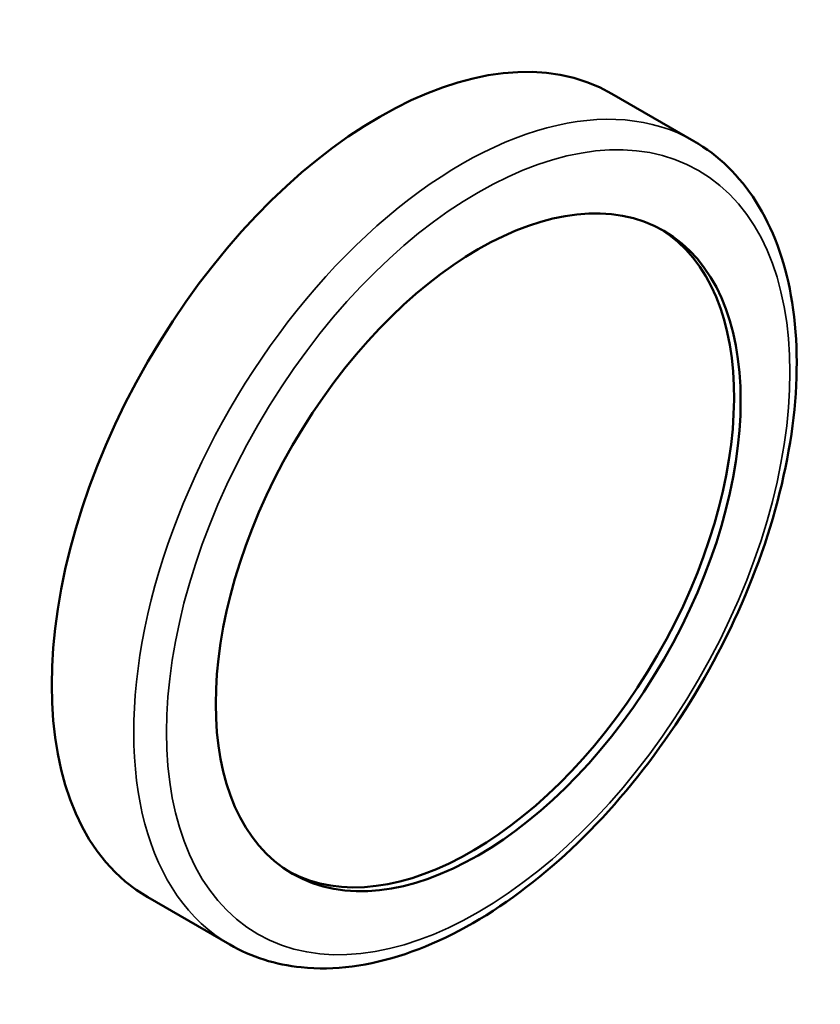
# Model space of a CAD drawing. Header units: inches. Extents: x 0 to 136, y 2 to 86.
# Tile 68 of 74: x 115.241 to 116.104, y 58.506 to 59.568. Entities that reach past the tile are written whole.
import ezdxf

# ---------------------------------------------------------------- set-up
doc = ezdxf.new("R2010")
doc.units = ezdxf.units.IN
doc.header["$LTSCALE"] = 4
doc.header["$MEASUREMENT"] = 0
doc.layers.add('Visible (ANSI)', color=7, linetype='Continuous', lineweight=50)
doc.layers.add('Visible Narrow (ANSI)', color=7, linetype='Continuous', lineweight=35)

msp = doc.modelspace()

# ---------------------------------------------------------------- linework, layer by layer
at = {"layer": 'Visible (ANSI)'}
for p, q in [((115.9678, 59.4368), (115.8794, 59.4878)), ((115.4678, 58.5708), (115.3794, 58.6218))]:
    msp.add_line(p, q, dxfattribs=at)
for centre, major_axis, start_param, end_param in [((115.6294, 59.0548), (-0.25, -0.433), 3.141593, 6.283185), ((115.7284, 58.9977), (0.2, 0.3464), 3.159271, 6.265507)]:
    msp.add_ellipse(centre, major_axis=major_axis, ratio=0.57735, start_param=start_param, end_param=end_param, dxfattribs=at)
msp.add_ellipse((115.7355, 58.9936), major_axis=(-0.2, -0.3464), ratio=0.57735, dxfattribs=at)
msp.add_open_spline([(115.9678, 59.4368), (115.9946, 59.4214), (116.0172, 59.3991), (116.0531, 59.3429), (116.0657, 59.3085), (116.0798, 59.23), (116.0806, 59.1854), (116.0699, 59.0916), (116.0582, 59.0423), (116.024, 58.9444), (116.0014, 58.8958), (115.9475, 58.8038), (115.9163, 58.7605), (115.8481, 58.6832), (115.8112, 58.6494), (115.7349, 58.5946), (115.6956, 58.5737), (115.6183, 58.5478), (115.5803, 58.5427), (115.5172, 58.5492), (115.491, 58.5574), (115.4678, 58.5708)], degree=3, knots=[0.785398, 0.785398, 0.785398, 0.785398, 1.077034, 1.077034, 1.385191, 1.385191, 1.711222, 1.711222, 2.039607, 2.039607, 2.366597, 2.366597, 2.692982, 2.692982, 3.020048, 3.020048, 3.348486, 3.348486, 3.673919, 3.673919, 3.926991, 3.926991, 3.926991, 3.926991], dxfattribs=at)
at = {"layer": 'Visible Narrow (ANSI)'}
msp.add_ellipse((115.7178, 59.0038), major_axis=(0.25, 0.433), ratio=0.57735, start_param=0, end_param=3.141593, dxfattribs=at)
msp.add_ellipse((115.7355, 58.9936), major_axis=(0.2375, 0.4114), ratio=0.57735, dxfattribs=at)

doc.saveas('drawing.dxf')
